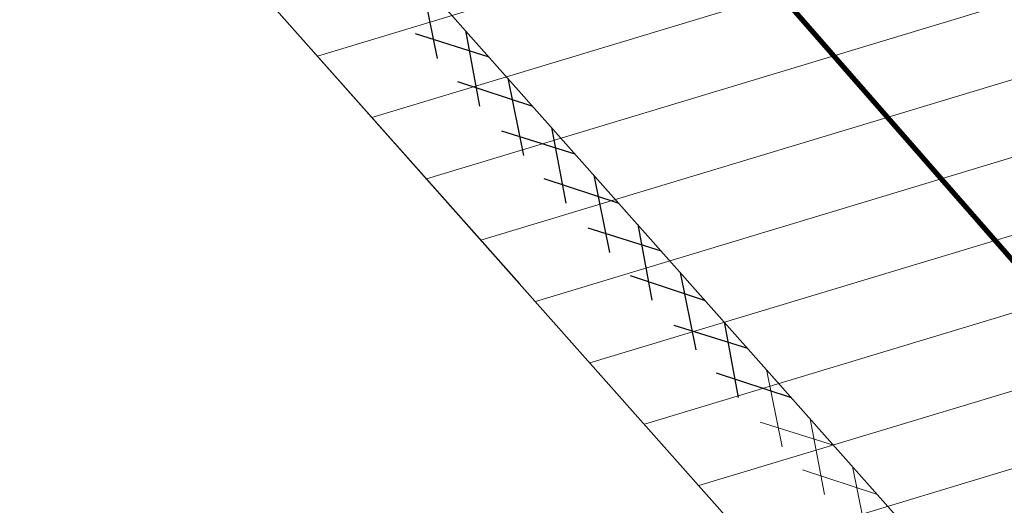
# Model space of a CAD drawing. Header units: centimetres. Extents: x 843425950 to 843478602, y 588811213 to 588851397.
# Tile 39 of 89: x 843442006 to 843442195, y 588832500 to 588832594. Entities that reach past the tile are written whole.
import ezdxf
from ezdxf import colors
from ezdxf.entities.mleader import LeaderData, LeaderLine
from ezdxf.lldxf.tags import DXFTag
from ezdxf.math import Vec2, Vec3

# ---------------------------------------------------------------- set-up
doc = ezdxf.new("R2010")
doc.units = ezdxf.units.CM
doc.header["$MEASUREMENT"] = 0
doc.linetypes.add('3', pattern=[1, 0.5, -0.5])
doc.linetypes.add('DASH2', pattern=[19.049999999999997, 12.7, -6.349999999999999])
doc.layers.get('0').update_dxf_attribs({"lineweight": 5})
for name, color, linetype, lineweight in [('0-hatch', 8, 'Continuous', 5), ('0-LINIA CIENKA', 8, 'Continuous', 9), ('IS_lpg_proj_opis', 7, 'Continuous', 5), ('IS_WOD_rzędne', 5, 'Continuous', 9), ('wymiarowanie', 123, 'Continuous', 5)]:
    doc.layers.add(name, color=color, linetype=linetype, lineweight=lineweight)
doc.layers.add('granica działki', color=7, linetype='3', lineweight=50, true_color=0xeb0000)
doc.layers.add('IS_Grafika', color=7, linetype='SOLID', lineweight=9, true_color=0x000000)
doc.styles.add('Arial-sanit', font='ariali.ttf')
doc.styles.add('IS_W-K_opisy', font='romans.shx', dxfattribs={"width": 0.7, "height": 20})
tags = doc.linetypes.add('SOLID', pattern=[10, 10, 0]).pattern_tags.tags
tags[6:7] = [DXFTag(74, 4), DXFTag(75, 0), DXFTag(340, '0'), DXFTag(46, 0.0), DXFTag(50, 0.0), DXFTag(44, 0.0), DXFTag(45, 0.0)]
tags[4:5] = [DXFTag(74, 4), DXFTag(75, 0), DXFTag(340, '0'), DXFTag(46, 0.0), DXFTag(50, 0.0), DXFTag(44, 0.0), DXFTag(45, 0.0)]
picture_1 = doc.add_image_def('image1.jpg', size_in_pixel=(6614, 4677))

# ---------------------------------------------------------------- blocks, each defined once
blk = doc.blocks.new('PZT BARSZCZEWO')
at = {"layer": '0-LINIA CIENKA', "lineweight": 5, "ltscale": 2, "transparency": 33554687}
h = blk.add_hatch(dxfattribs=at)
h.set_pattern_fill('ANSI37', color=256, scale=1000, angle=20)
h.set_pattern_definition([(65, (0, 0), (-113.2884733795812, 52.82728271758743), []), (155, (0, 0), (-52.82728271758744, -113.2884733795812), [])])
edge = h.paths.add_edge_path()
edge.add_line((843441756.9641684, 588833158.7344854), (843442575.483008, 588832236.5806395))
edge.add_line((843442575.483008, 588832236.5806395), (843444368.2496421, 588833842.5538505))
edge.add_line((843444368.2496421, 588833842.5538505), (843443655.9849038, 588834657.7236509))
edge.add_line((843443655.9849038, 588834657.7236509), (843443055.3110482, 588834184.0961442))
edge.add_line((843443055.3110482, 588834184.0961442), (843442940.5186727, 588834093.6003145))
edge.add_line((843442923.836077, 588834078.4714526), (843441756.9641684, 588833158.7344854))
h.paths.add_polyline_path([(843444368.2496421, 588833842.5538505), (843445637.7722989, 588832389.7115824), (843445134.1501327, 588831938.9706669), (843444877.3431487, 588832225.9353465), (843444824.5023687, 588832178.7412899), (843444831.1155701, 588832169.6302025), (843444743.8351632, 588832091.7792779), (843443710.0761355, 588833247.9569395)])
at = {"layer": '0-hatch', "color": 63, "linetype": 'Continuous', "lineweight": 5, "transparency": 33554687}
for p, q in [((843442224.2199807, 588832635.1455375), (843442063.3663769, 588832586.5466455)), ((843442234.7400485, 588832623.3571528), (843442073.8436539, 588832574.7453324)), ((843442245.2601163, 588832611.5687681), (843442084.3209311, 588832562.9440193)), ((843442255.7801841, 588832599.7803835), (843442094.7982081, 588832551.1427062)), ((843442266.3002521, 588832587.9919988), (843442105.2754852, 588832539.3413931)), ((843442276.8203199, 588832576.2036141), (843442115.7527622, 588832527.54008)), ((843442287.3403877, 588832564.4152294), (843442126.2300392, 588832515.7387669)), ((843442297.8604555, 588832552.6268448), (843442136.7073164, 588832503.9374539)), ((843442308.3805234, 588832540.8384601), (843442147.1845934, 588832492.1361407))]:
    blk.add_line(p, q, dxfattribs=at)
at = {"layer": '0-LINIA CIENKA', "lineweight": 5}
blk.add_lwpolyline([(843445857.3630925, 588831898.6198714), (843447138.6359024, 588830466.158091), (843445831.1840787, 588829296.7010804), (843444519.8993205, 588830762.8326923), (843444172.2889293, 588830452.2141654), (843441756.9641684, 588833158.7344854), (843441638.4697181, 588833065.1384088), (843442958.8022035, 588831577.9526678), (843445771.8025886, 588828408.9522345), (843447895.8025885, 588830292.9522344), (843443908.469718, 588834857.1384088), (843443815.3341043, 588834783.5790703), (843444335.7263331, 588834198.4734591), (843445164.3840805, 588833239.094072), (843445252.8240373, 588833317.8277335), (843445759.6749945, 588832737.7380258), (843445671.4237385, 588832658.8012358), (843446124.5265102, 588832138.2112857)], close=True, dxfattribs=at)
at = {"layer": 'granica działki', "color": 70, "linetype": 'DASH2', "lineweight": 5, "ltscale": 10}
blk.add_lwpolyline([(843445771.8025886, 588828408.9522345), (843447895.8025885, 588830292.9522344), (843443908.469718, 588834857.1384088), (843443594.4697181, 588834609.1384088), (843442940.5186727, 588834093.6003145), (843441638.4697181, 588833065.1384088), (843442958.8025885, 588831577.9522344)], close=True, dxfattribs=at)
at = {"layer": 'wymiarowanie', "lineweight": 5, "ltscale": 0.5}
image = blk.add_image(picture_1, insert=(843431362.0643705, 588824232.5320414), size_in_units=(21007.289183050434, 14855.018374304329), rotation=0.10583542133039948, dxfattribs=at)
image.dxf.flags = 7
blk = doc.blocks.new('_Closed')
at = {"color": 0, "linetype": 'ByBlock', "lineweight": -2}
for p, q in [((-1, 0.1666666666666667), (0, 0)), ((-1, 0.1666666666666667), (-1, -0.1666666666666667)), ((0, 0), (-1, -0.1666666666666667)), ((0, 0), (-1, 0))]:
    blk.add_line(p, q, dxfattribs=at)
blk = doc.blocks.new('_None')

msp = doc.modelspace()

# ---------------------------------------------------------------- block references
msp.add_blockref('PZT BARSZCZEWO', (0, 0))

# ---------------------------------------------------------------- next in the draw order: linework, layer by layer
at = {"color": 0, "lineweight": 25}
for points in [[(843442424.3277314, 588832216.8974731), (843442081.6796136, 588832602.8710009)], [(843442083.3658893, 588832600.9715079), (843442086.379835, 588832586.0986313)], [(843442082.164146, 588832590.8473643), (843442096.2940037, 588832586.4087254)], [(843442091.7972674, 588832591.4740417), (843442094.5301664, 588832576.9177488)], [(843442090.3144772, 588832581.6664819), (843442104.7253822, 588832576.9112594)], [(843442099.9476023, 588832582.2931556), (843442102.9615446, 588832567.420283)], [(843442098.7458556, 588832572.1690159), (843442112.8757133, 588832567.7303771)], [(843442108.3789805, 588832572.7956896), (843442111.1118792, 588832558.2393967)], [(843442106.89619, 588832562.9881296), (843442121.3070917, 588832558.232911)], [(843442116.5293119, 588832563.614807), (843442119.5432575, 588832548.7419306)], [(843442115.3275683, 588832553.4906636), (843442129.4574263, 588832549.0520247)], [(843442124.96069, 588832554.1173412), (843442127.6935887, 588832539.5610482)], [(843442123.4778997, 588832544.3097812), (843442137.8888047, 588832539.5545588)], [(843442133.1110213, 588832544.9364587), (843442136.1249671, 588832530.0635823)], [(843442131.9092779, 588832534.8123152), (843442146.0391359, 588832530.3736762)], [(843442141.5423996, 588832535.4389925), (843442144.2752984, 588832520.8826997)], [(843442140.0596092, 588832525.6314327), (843442154.4705143, 588832520.8762103)]]:
    msp.add_lwpolyline(points, dxfattribs=at)
at = {"color": 0}
for points in [[(843442149.6927342, 588832526.2581064), (843442152.7066767, 588832511.3852338)], [(843442158.1241126, 588832516.7606405), (843442160.8570113, 588832502.2043475)], [(843442148.4909875, 588832516.1339667), (843442162.6208454, 588832511.6953279)], [(843442166.2744439, 588832507.5797578), (843442169.2883897, 588832492.7068814)], [(843442156.6413221, 588832506.9530805), (843442171.0522239, 588832502.1978618)]]:
    msp.add_lwpolyline(points, dxfattribs=at)
at = {"layer": 'IS_Grafika', "const_width": 1}
msp.add_lwpolyline([(843442306.3278246, 588832763.1321757), (843442138.1288244, 588832614.6273623), (843442451.8760723, 588832255.7333152), (843442622.2997594, 588832415.3900578), (843442306.3278246, 588832763.1321757)], dxfattribs=at)

# ---------------------------------------------------------------- next in the draw order: leaders
at = {"layer": 'IS_lpg_proj_opis'}
ml = msp.add_multileader_mtext('Standard', dxfattribs=at)
ml.set_content('{\\fTimes New Roman|b0|i0|c238|p18;projektowane zbiornik \\Ppodziemny gazowy 4850l LPG}', color=256, style='IS_W-K_opisy')
ml.set_leader_properties(color=256, linetype='ByLayer', lineweight=-1)
ml.set_arrow_properties(name='CLOSED')
ml.build(insert=Vec2(0, 0))
ml.multileader.update_dxf_attribs({"text_left_attachment_type": 6, "text_right_attachment_type": 6, "dogleg_length": 4.725698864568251, "arrow_head_size": 29.53561790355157})
ctx = ml.context
ctx.base_point, ctx.char_height, ctx.arrow_head_size, ctx.landing_gap_size, ctx.plane_origin, ctx.plane_x_axis, ctx.plane_y_axis = Vec3(843439958.6319116, 588831981.9309556), 141.7709659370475, 29.53561790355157, 11.81424716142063, Vec3(843442674.1289564, 588833506.106216), Vec3(0.9999999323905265, -0.0003677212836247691), Vec3(0.0003677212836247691, 0.9999999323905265)
ctx.left_attachment, ctx.right_attachment, ctx.text_align_type, ctx.attachment_type = 6, 6, 2, 2
notes = []
notes.append((ctx, [(1, (1, 1, 0), (843441812.2232822, 588831981.2493507), (-0.9999999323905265, 0.0003677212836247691), 4.725698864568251, [(0, [(843442299.5696036, 588832573.8534781)], 256, [])])]))
ctx.mtext.insert, ctx.mtext.text_direction, ctx.mtext.rotation, ctx.mtext.width, ctx.mtext.alignment, ctx.mtext.flow_direction = Vec3(843441795.7534356, 588832171.8847288), Vec3(0.9999999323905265, -0.0003677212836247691), 6.282817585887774, 1969.724168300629, 3, 5
at = {"layer": 'IS_WOD_rzędne', "linetype": 'Continuous'}
ml = msp.add_multileader_mtext('Standard', dxfattribs=at)
ml.set_content('istn.hydrant na sieci\\P%%C100 HP80 nadziemny \\Pdo przeniesienia', color=256, style='Arial-sanit')
ml.set_leader_properties()
ml.set_arrow_properties(name='NONE')
ml.build(insert=Vec2(0, 0))
ml.multileader.update_dxf_attribs({"text_left_attachment_type": 6, "text_right_attachment_type": 6, "text_top_attachment_type": 0, "text_bottom_attachment_type": 0, "dogleg_length": 11.52, "arrow_head_size": 17.28})
ctx = ml.context
ctx.base_point, ctx.char_height, ctx.arrow_head_size, ctx.landing_gap_size, ctx.plane_origin, ctx.plane_x_axis, ctx.plane_y_axis = Vec3(843436809.4854672, 588832116.6630378), 115.2, 17.28, 2.88, Vec3(843446283.8349867, 588840174.3917015), Vec3(0.9999999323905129, -0.000367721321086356), Vec3(0.000367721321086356, 0.9999999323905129)
ctx.left_attachment, ctx.right_attachment, ctx.top_attachment, ctx.bottom_attachment, ctx.text_align_type = 6, 6, 0, 0, 2
notes.append((ctx, [(1, (1, 1, 0), (843438486.8712201, 588832116.0462273), (-0.9999999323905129, 0.000367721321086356), 11.52, [(0, [(843442103.2636008, 588833001.6772467)], 256, [])])]))
ctx.mtext.insert, ctx.mtext.text_direction, ctx.mtext.rotation, ctx.mtext.alignment, ctx.mtext.flow_direction = Vec3(843438472.5253433, 588832263.2340499), Vec3(0.9999999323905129, -0.000367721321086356), 6.282817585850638, 3, 5
ml = msp.add_multileader_mtext('Standard', dxfattribs=at)
ml.set_content('127,30\\P125,50', color=256, style='Arial-sanit')
ml.set_leader_properties()
ml.set_arrow_properties(name='NONE')
ml.build(insert=Vec2(0, 0))
ml.multileader.update_dxf_attribs({"text_left_attachment_type": 6, "text_right_attachment_type": 6, "text_top_attachment_type": 0, "text_bottom_attachment_type": 0, "dogleg_length": 11.52, "arrow_head_size": 17.28})
ctx = ml.context
ctx.base_point, ctx.char_height, ctx.arrow_head_size, ctx.landing_gap_size, ctx.plane_origin, ctx.plane_x_axis, ctx.plane_y_axis = Vec3(843438307.8565245, 588831331.421336), 115.2, 17.28, 2.88, Vec3(843445983.4440435, 588841230.7479991), Vec3(0.9999999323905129, -0.000367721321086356), Vec3(0.000367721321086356, 0.9999999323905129)
ctx.left_attachment, ctx.right_attachment, ctx.top_attachment, ctx.bottom_attachment, ctx.text_align_type = 6, 6, 0, 0, 2
notes.append((ctx, [(1, (1, 1, 0), (843438795.0519077, 588831331.2421839), (-0.9999999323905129, 0.000367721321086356), 11.52, [(0, [(843442137.4097157, 588832983.8922127)], 256, [])])]))
ctx.mtext.insert, ctx.mtext.text_direction, ctx.mtext.rotation, ctx.mtext.alignment, ctx.mtext.flow_direction = Vec3(843438780.7029967, 588831470.178984), Vec3(0.9999999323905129, -0.000367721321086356), 6.282817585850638, 3, 5
for ctx, leaders in notes:
    for number, flags, end, landing, length, lines in leaders:
        leader = LeaderData()
        leader.index, (leader.has_last_leader_line, leader.has_dogleg_vector, leader.attachment_direction) = number, flags
        leader.last_leader_point, leader.dogleg_vector, leader.dogleg_length = Vec3(end), Vec3(landing), length
        for number, points, colour, breaks in lines:
            line = LeaderLine()
            line.index, line.vertices, line.color, line.breaks = number, Vec3.list(points), colors.encode_raw_color(colour), breaks
            leader.lines.append(line)
        ctx.leaders.append(leader)

doc.saveas('drawing.dxf')
